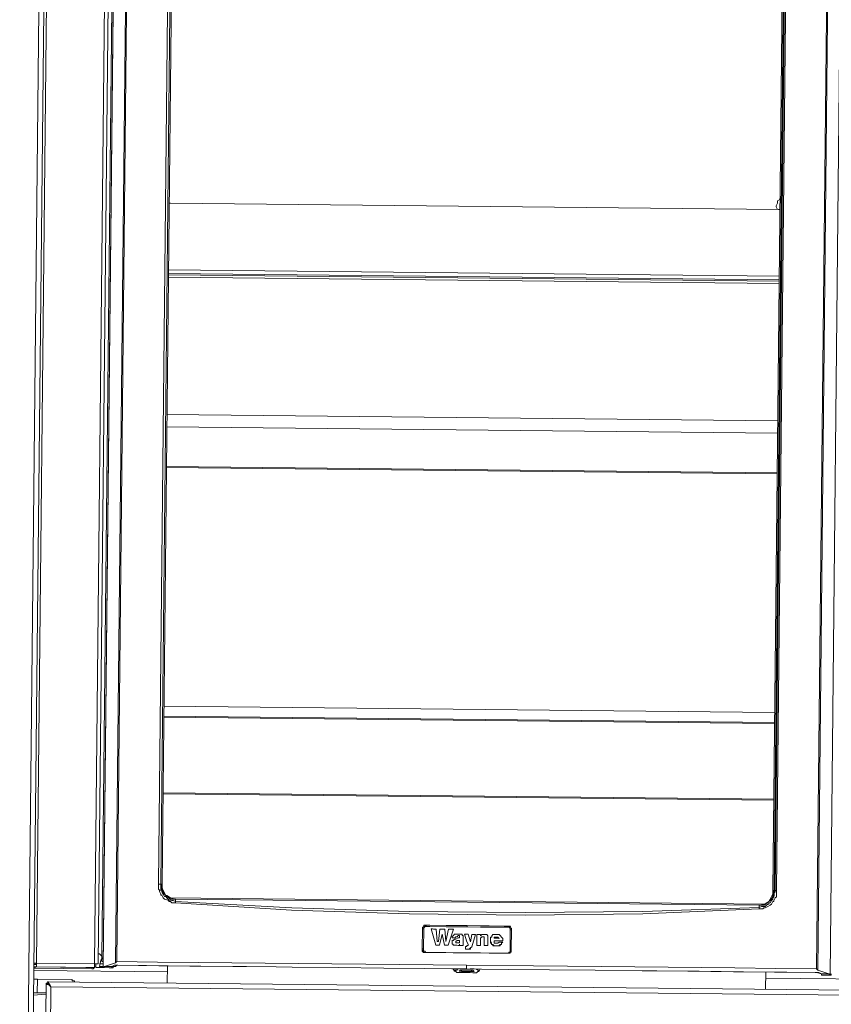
# Model space of a CAD drawing. Header units: metres. Extents: x 779 to 7046, y -512 to 9570.
# Tile 152 of 256: x 2478.348 to 2478.905, y -217.785 to -217.11. Entities that reach past the tile are written whole.
import ezdxf

# ---------------------------------------------------------------- set-up
doc = ezdxf.new("R2010")
doc.units = ezdxf.units.M
doc.linetypes.add('CIĄGłA', pattern=[0])
doc.layers.add('PDF _Geometria', color=7, linetype='Continuous')

# ---------------------------------------------------------------- blocks, each defined once
blk = doc.blocks.new('DYSTRYBUTOR WAYNE HELIX 4 PRODUKTY')
at = {"layer": 'PDF _Geometria', "lineweight": 9}
for points in [[(294.832, 180.006), (294.832, 180.26), (294.747, 180.26), (294.747, 180.006), (294.747, 44.064), (293.899, 43.979), (293.899, 180.006), (294.747, 180.006), (294.832, 180.006), (294.917, 180.006), (297.207, 180.006), (297.207, 44.064), (294.917, 44.064), (294.917, 180.006)], [(298.394, 43.979), (297.8, 43.979), (297.715, 43.979), (297.631, 44.064), (297.546, 44.064), (297.546, 180.006), (297.546, 180.091)], [(302.38, 50.848), (302.295, 50.763), (302.295, 120.812), (303.143, 120.897), (303.143, 51.103)], [(302.295, 120.812), (302.295, 50.763), (302.719, 50.763), (302.888, 50.763)], [(327.227, 50.933), (327.227, 51.187), (322.648, 51.187), (317.984, 51.187), (313.404, 51.187), (308.825, 51.187), (306.026, 51.187), (303.228, 51.187), (303.228, 120.897)], [(306.026, 120.897), (306.026, 56.53), (306.111, 56.53), (306.196, 56.53), (306.196, 56.445), (306.281, 56.106), (306.45, 55.852), (306.535, 55.767), (306.874, 55.513), (307.129, 55.513), (307.213, 55.513), (307.129, 55.513), (306.874, 55.597), (306.62, 55.767), (306.535, 55.767), (306.45, 55.852), (306.281, 56.106), (306.281, 56.276), (306.196, 56.53), (306.281, 56.53)], [(306.196, 56.53), (306.196, 120.812), (306.281, 120.643), (306.281, 120.473), (306.281, 120.303), (306.281, 120.134)], [(327.227, 51.187), (331.807, 51.187), (336.471, 51.187), (341.051, 51.187), (345.63, 51.187), (348.429, 51.187), (351.227, 51.187), (351.227, 120.897)], [(348.429, 120.897), (348.429, 56.53), (348.344, 56.53), (348.259, 56.53), (348.174, 56.276), (348.174, 56.106), (348.005, 55.852), (347.92, 55.767), (347.581, 55.513), (347.326, 55.513), (347.241, 55.513), (347.326, 55.513), (347.581, 55.597), (347.92, 55.767), (348.005, 55.852), (348.174, 56.106), (348.259, 56.445), (348.259, 56.53), (348.174, 56.53), (348.174, 56.276), (348.089, 56.106), (348.005, 55.937), (347.92, 55.767), (347.75, 55.682), (347.665, 55.597), (306.789, 55.597), (306.705, 55.682), (306.535, 55.767), (306.45, 55.937), (306.365, 56.106), (306.281, 56.276), (306.281, 56.53), (306.281, 120.134)], [(348.344, 56.53), (348.344, 120.812), (348.259, 120.812), (348.259, 56.53), (348.259, 120.812), (348.174, 120.643), (348.174, 120.473), (348.174, 120.303), (348.174, 120.134), (348.174, 56.53)], [(352.16, 120.812), (352.16, 50.763), (352.16, 120.812), (351.312, 120.897), (351.312, 51.103)], [(301.956, 119.201), (301.956, 119.286), (301.871, 119.371), (301.786, 119.371), (301.701, 119.371), (297.715, 119.371), (297.631, 119.371), (297.546, 119.286), (297.546, 119.201), (297.631, 119.201), (297.715, 119.201), (297.715, 51.018), (297.631, 51.018)], [(297.715, 119.201), (301.701, 119.201), (301.701, 51.018), (301.786, 51.018), (301.871, 51.018), (301.956, 51.018), (301.871, 51.018), (301.786, 51.018), (301.701, 51.018), (297.715, 51.018), (297.631, 51.018), (297.546, 51.018), (297.631, 51.018), (297.631, 50.933), (297.546, 50.933), (297.715, 50.933)], [(301.701, 119.201), (301.786, 119.201), (301.871, 119.201), (301.956, 119.201), (301.956, 51.018)], [(302.125, 51.272), (302.04, 50.848), (302.125, 50.848), (302.21, 50.848), (302.295, 50.848), (302.295, 118.947)], [(302.21, 51.442), (302.295, 51.442), (302.21, 51.442), (302.21, 118.862), (302.295, 118.862)], [(302.21, 105.802), (302.21, 105.802)], [(302.21, 105.123), (302.21, 105.463), (302.21, 105.802)], [(302.21, 105.463), (302.21, 105.463)], [(302.21, 105.123), (302.21, 105.123)], [(348.005, 103.258), (347.92, 103.427), (347.92, 103.512), (348.005, 103.682), (348.005, 103.851), (348.174, 103.936), (348.174, 104.021)], [(347.92, 103.427), (347.92, 103.427)], [(348.174, 103.258), (348.089, 103.258), (306.365, 103.258), (306.281, 103.258)], [(306.281, 98.678), (348.174, 98.678)], [(306.281, 98.424), (348.174, 98.424)], [(348.174, 98.339), (306.281, 98.339)], [(348.174, 98.169), (306.281, 98.169)], [(306.281, 88.756), (348.174, 88.756)], [(306.281, 87.908), (348.174, 87.908)], [(306.281, 85.194), (348.174, 85.194)], [(348.174, 85.109), (306.281, 85.109)], [(348.174, 68.064), (306.281, 68.064)], [(348.174, 67.979), (306.281, 67.979)], [(348.174, 62.806), (306.281, 62.806)], [(348.174, 62.721), (306.281, 62.721)], [(306.026, 56.53), (306.026, 56.445), (306.026, 56.276), (306.026, 56.191), (306.111, 56.106), (306.111, 56.021), (306.196, 55.852), (306.196, 55.767), (306.281, 55.767), (306.365, 55.597), (306.45, 55.513), (306.705, 55.428), (306.789, 55.343), (306.874, 55.343), (306.959, 55.258), (307.129, 55.258), (307.213, 55.258)], [(307.213, 55.343), (307.044, 55.428), (306.959, 55.428), (306.874, 55.428), (306.789, 55.428), (306.705, 55.513), (306.62, 55.597), (306.535, 55.682), (306.45, 55.682), (306.365, 55.852), (306.281, 55.937), (306.281, 56.021), (306.196, 56.106), (306.196, 56.191), (306.196, 56.276), (306.196, 56.361), (306.196, 56.445), (306.196, 56.53)], [(306.196, 56.53), (306.196, 56.53)], [(306.196, 56.53), (306.196, 56.53)], [(306.196, 56.53), (306.196, 56.53)], [(306.196, 56.53), (306.196, 56.53)], [(306.196, 56.53), (306.196, 56.53)], [(306.196, 56.53), (306.196, 56.53)], [(348.429, 56.53), (348.429, 56.445), (348.429, 56.276), (348.429, 56.191), (348.429, 56.106), (348.344, 56.021), (348.259, 55.852), (348.259, 55.767), (348.174, 55.767), (348.089, 55.597), (348.005, 55.513), (347.835, 55.428), (347.665, 55.343), (347.581, 55.343), (347.496, 55.258), (347.411, 55.258), (347.241, 55.258)], [(347.241, 55.343), (347.411, 55.428), (347.496, 55.428), (347.581, 55.428), (347.665, 55.428), (347.75, 55.513), (347.835, 55.597), (347.92, 55.597), (347.92, 55.682), (348.005, 55.682), (348.089, 55.852), (348.174, 55.937), (348.174, 56.021), (348.259, 56.106), (348.259, 56.191), (348.259, 56.276), (348.259, 56.361), (348.344, 56.445), (348.344, 56.53)], [(348.259, 56.53), (348.259, 56.53)], [(348.259, 56.53), (348.259, 56.53)], [(348.259, 56.53), (348.259, 56.53)], [(348.259, 56.53), (348.259, 56.53)], [(348.344, 56.53), (348.344, 56.53)], [(306.535, 55.767), (306.535, 55.767)], [(306.535, 55.767), (306.535, 55.767)], [(306.535, 55.767), (306.535, 55.767)], [(306.535, 55.767), (306.535, 55.767)], [(347.241, 55.343), (347.241, 55.513), (307.213, 55.513), (307.213, 55.343)], [(307.213, 55.513), (307.213, 55.513)], [(307.213, 55.513), (307.213, 55.513)], [(307.213, 55.513), (307.213, 55.513)], [(307.213, 55.513), (307.213, 55.513)], [(307.213, 55.513), (347.241, 55.513)], [(347.241, 55.513), (347.241, 55.513)], [(347.241, 55.513), (347.241, 55.513)], [(347.241, 55.513), (347.241, 55.513)], [(347.241, 55.513), (347.241, 55.513)], [(347.92, 55.767), (347.92, 55.767)], [(347.92, 55.767), (347.92, 55.767)], [(347.92, 55.767), (347.92, 55.767)], [(347.92, 55.767), (347.92, 55.767)], [(307.213, 55.343), (307.213, 55.343)], [(347.241, 55.343), (347.241, 55.343)], [(324.174, 53.647), (324.174, 53.732), (324.259, 53.816), (324.344, 53.816), (324.344, 53.901), (324.429, 53.901), (324.429, 53.816), (324.344, 53.816), (324.259, 53.816), (324.259, 53.732), (324.259, 53.647)], [(324.174, 53.647), (324.174, 53.647)], [(324.174, 52.29), (324.174, 53.647), (324.259, 53.647), (324.259, 52.29)], [(324.259, 53.647), (324.259, 53.647)], [(324.429, 53.901), (324.429, 53.901)], [(330.026, 53.901), (329.772, 53.901), (328.754, 53.901), (328.16, 53.901), (327.227, 53.901), (326.295, 53.901), (325.786, 53.901), (324.683, 53.901), (324.429, 53.901)], [(327.227, 53.901), (327.227, 53.816), (326.295, 53.816), (325.786, 53.816), (324.683, 53.816), (324.429, 53.816)], [(324.429, 53.816), (324.429, 53.816)], [(325.107, 53.647), (325.022, 53.647), (324.938, 53.647), (324.853, 53.647), (324.768, 53.647)], [(324.768, 53.647), (324.768, 53.647)], [(325.192, 52.799), (325.107, 53.647)], [(325.362, 53.647), (325.277, 52.799)], [(325.701, 53.647), (325.616, 53.647), (325.531, 53.647), (325.447, 53.647), (325.362, 53.647)], [(325.955, 52.544), (325.871, 52.544), (325.786, 52.544), (325.701, 52.544), (325.786, 52.544), (325.871, 52.544), (325.955, 52.544), (326.295, 53.647), (325.955, 52.544)], [(325.955, 53.647), (325.786, 52.799), (325.701, 53.647)], [(326.295, 53.647), (326.21, 53.647), (326.125, 53.647), (326.04, 53.647), (325.955, 53.647)], [(326.295, 53.647), (326.295, 53.647)], [(327.227, 53.901), (327.227, 53.901)], [(327.227, 53.816), (328.16, 53.816), (328.754, 53.816), (329.772, 53.816), (330.026, 53.816)], [(327.227, 53.816), (327.227, 53.816)], [(330.026, 53.901), (330.026, 53.901)], [(330.026, 53.816), (330.026, 53.816)], [(330.196, 53.647), (330.28, 53.647)], [(330.28, 53.647), (330.28, 53.647)], [(330.28, 53.647), (330.28, 53.647)], [(325.277, 52.799), (325.192, 52.799)], [(325.531, 53.308), (325.531, 53.308)], [(325.531, 53.308), (325.531, 53.308)], [(325.531, 53.308), (325.531, 53.308)], [(325.531, 53.308), (325.531, 53.308)], [(325.786, 52.799), (325.786, 52.799)], [(326.973, 53.053), (326.973, 53.138), (326.973, 53.223), (326.888, 53.223), (326.888, 53.308), (326.719, 53.308), (326.634, 53.308), (326.464, 53.308), (326.379, 53.308), (326.295, 53.223), (326.21, 53.138), (326.21, 53.053), (326.295, 53.053), (326.379, 53.053), (326.464, 53.053)], [(326.464, 53.053), (326.464, 53.138), (326.549, 53.138), (326.634, 53.223), (326.719, 53.223), (326.719, 53.138), (326.719, 53.053), (326.634, 53.053), (326.464, 52.968), (326.379, 52.968), (326.295, 52.884), (326.21, 52.884), (326.21, 52.799), (326.21, 52.714), (326.21, 52.629), (326.295, 52.629), (326.295, 52.544), (326.379, 52.544), (326.464, 52.544), (326.549, 52.544), (326.634, 52.544), (326.719, 52.544), (326.719, 52.629), (326.719, 52.544), (326.803, 52.544), (326.888, 52.544), (326.973, 52.544), (326.888, 52.544), (326.803, 52.544), (326.719, 52.544), (326.719, 52.629), (326.719, 52.544), (326.634, 52.544), (326.549, 52.544), (326.464, 52.544), (326.379, 52.544), (326.295, 52.544), (326.295, 52.629), (326.21, 52.629), (326.21, 52.714)], [(326.21, 53.053), (326.21, 53.053)], [(326.21, 52.714), (326.21, 52.714)], [(326.549, 52.714), (326.464, 52.714), (326.464, 52.799), (326.549, 52.884)], [(326.549, 52.884), (326.634, 52.884), (326.719, 52.884), (326.719, 52.799), (326.719, 52.714), (326.634, 52.714), (326.549, 52.714)], [(326.973, 53.053), (326.973, 52.714), (326.973, 52.629), (326.973, 52.544)], [(327.312, 53.308), (327.227, 53.308), (327.143, 53.308), (327.058, 53.308)], [(327.058, 53.308), (327.058, 53.308)], [(327.227, 52.799), (327.312, 52.629), (327.312, 52.544), (327.227, 52.544), (327.227, 52.46), (327.143, 52.46)], [(327.312, 52.544), (327.312, 52.629), (327.227, 52.799)], [(327.227, 52.799), (327.227, 52.799)], [(327.567, 53.308), (327.482, 52.799), (327.312, 53.308)], [(327.482, 52.799), (327.482, 52.799)], [(327.821, 53.308), (327.736, 53.308), (327.651, 53.308), (327.567, 53.308)], [(327.821, 53.308), (327.821, 53.308)], [(327.906, 53.308), (327.906, 52.544)], [(328.16, 53.308), (328.075, 53.308), (327.991, 53.308), (327.906, 53.308)], [(328.16, 53.308), (328.16, 53.223)], [(328.16, 53.223), (328.245, 53.308), (328.33, 53.308), (328.415, 53.308), (328.499, 53.308), (328.584, 53.308), (328.669, 53.223), (328.669, 53.138), (328.669, 53.053)], [(328.16, 53.223), (328.16, 53.223)], [(328.415, 52.968), (328.415, 53.053), (328.415, 53.138), (328.33, 53.138), (328.245, 53.138), (328.16, 53.053), (328.16, 52.968)], [(328.16, 52.968), (328.16, 52.544)], [(328.415, 52.968), (328.415, 52.544)], [(328.669, 53.053), (328.669, 52.544)], [(329.687, 52.884), (329.687, 53.053), (329.602, 53.138), (329.517, 53.223), (329.432, 53.308), (329.348, 53.308), (329.178, 53.308), (329.008, 53.308), (328.924, 53.223), (328.924, 53.138), (328.839, 53.138), (328.839, 53.053), (328.839, 52.884), (328.924, 52.714), (328.924, 52.629), (329.008, 52.629), (329.093, 52.544), (329.263, 52.544), (329.432, 52.544), (329.517, 52.629), (329.602, 52.629), (329.602, 52.714), (329.687, 52.799), (329.602, 52.714), (329.602, 52.629), (329.517, 52.629), (329.517, 52.544), (329.432, 52.544), (329.348, 52.544), (329.263, 52.544), (329.178, 52.544), (329.093, 52.544), (329.008, 52.544), (329.008, 52.629), (328.924, 52.629), (328.924, 52.714), (328.839, 52.714), (328.839, 52.799), (328.839, 52.884), (328.839, 52.968)], [(328.839, 52.968), (328.839, 52.968)], [(329.687, 52.884), (329.602, 52.884), (329.517, 52.884), (329.432, 52.884), (329.348, 52.884), (329.263, 52.884), (329.178, 52.884), (329.093, 52.884), (329.178, 52.884), (329.263, 52.884), (329.348, 52.884), (329.432, 52.884), (329.517, 52.884), (329.602, 52.884)], [(329.093, 52.884), (329.093, 52.799), (329.093, 52.714), (329.178, 52.714), (329.263, 52.714), (329.348, 52.714), (329.432, 52.799)], [(329.687, 52.799), (329.602, 52.799), (329.517, 52.799), (329.432, 52.799)], [(329.687, 52.884), (329.687, 52.884)], [(329.687, 52.799), (329.687, 52.799)], [(324.174, 52.29), (324.174, 52.29)], [(324.259, 52.29), (324.259, 52.29)], [(324.429, 52.036), (324.429, 52.036)], [(324.429, 52.036), (324.429, 52.036)], [(324.429, 52.036), (324.429, 52.036)], [(325.107, 52.544), (325.107, 52.544)], [(325.362, 52.544), (325.362, 52.544)], [(325.701, 52.544), (325.701, 52.544)], [(325.955, 52.544), (325.955, 52.544)], [(326.719, 52.544), (326.719, 52.544)], [(326.973, 52.544), (326.973, 52.544)], [(327.143, 52.46), (327.143, 52.29)], [(327.143, 52.29), (327.143, 52.29)], [(327.227, 52.29), (327.227, 52.29)], [(327.227, 52.036), (327.227, 52.036)], [(327.227, 52.036), (327.227, 52.036)], [(327.227, 52.036), (327.227, 52.036)], [(327.567, 52.46), (327.567, 52.46)], [(327.906, 52.544), (327.906, 52.544)], [(328.16, 52.544), (328.16, 52.544)], [(328.415, 52.544), (328.415, 52.544)], [(328.669, 52.544), (328.669, 52.544)], [(330.28, 52.29), (330.28, 52.205), (330.28, 52.12), (330.196, 52.12), (330.196, 52.036), (330.111, 52.036), (330.026, 52.036)], [(330.026, 52.036), (330.111, 52.036), (330.196, 52.036), (330.196, 52.12), (330.28, 52.205), (330.28, 52.29)], [(330.026, 52.036), (330.026, 52.036)], [(330.026, 52.036), (330.026, 52.036)], [(330.026, 52.036), (330.026, 52.036)], [(330.196, 52.29), (330.28, 52.29)], [(330.28, 52.29), (330.28, 52.29)], [(330.28, 52.29), (330.28, 52.29)], [(301.956, 51.696), (301.956, 51.696)], [(302.21, 51.527), (302.125, 51.611), (302.04, 51.696), (301.956, 51.696)], [(302.21, 51.442), (302.21, 51.357), (302.125, 51.272)], [(302.21, 51.442), (302.21, 51.442)], [(302.295, 51.187), (302.21, 51.187), (302.21, 51.272), (302.21, 51.357), (302.21, 51.442)], [(302.21, 51.442), (302.21, 51.442)], [(302.295, 51.357), (302.21, 51.357)], [(297.546, 50.763), (297.715, 50.763), (301.701, 50.763), (301.108, 50.763), (297.631, 50.763), (297.631, 50.679), (301.532, 50.679), (301.532, 50.763), (297.631, 50.763)], [(297.546, 50.679), (297.631, 50.679)], [(297.631, 50.763), (297.631, 50.763)], [(297.715, 50.763), (297.715, 50.848), (297.715, 50.933), (297.715, 51.018)], [(301.532, 50.679), (301.616, 50.679), (301.701, 50.763), (301.701, 50.848), (301.786, 50.848)], [(301.532, 50.763), (301.616, 50.763)], [(301.701, 51.018), (301.701, 50.933), (301.701, 50.848), (301.701, 50.763)], [(301.786, 50.933), (301.786, 51.018), (301.786, 50.848), (301.701, 50.848)], [(301.701, 50.763), (301.701, 50.763)], [(301.786, 51.018), (301.786, 51.018)], [(301.786, 50.848), (301.786, 50.763), (301.871, 50.763), (301.956, 50.763), (302.125, 50.763), (302.21, 50.763), (302.295, 50.763)], [(301.786, 50.763), (301.786, 50.763)], [(302.295, 51.018), (302.04, 51.018)], [(302.295, 50.763), (302.295, 50.848)], [(302.295, 50.763), (302.295, 50.763)], [(302.295, 50.763), (302.295, 50.763)], [(302.295, 50.763), (302.295, 50.763)], [(303.228, 50.933), (303.143, 50.933), (303.058, 50.933), (302.888, 50.848), (302.719, 50.848), (302.38, 50.848), (303.143, 51.103), (303.228, 51.187)], [(302.888, 50.848), (302.973, 50.848), (303.143, 50.848), (303.228, 50.933), (303.312, 50.933), (305.263, 50.933), (308.231, 50.933), (311.199, 50.933), (314.167, 50.933)], [(302.888, 50.763), (302.973, 50.763), (302.973, 50.848)], [(302.888, 50.848), (302.888, 50.763)], [(303.312, 50.933), (303.228, 50.933), (303.143, 50.933)], [(303.228, 50.933), (303.228, 50.933)], [(303.312, 50.933), (306.111, 50.933), (308.994, 50.933), (312.132, 50.933), (314.167, 50.933), (315.27, 50.933), (318.408, 50.933), (321.545, 50.933), (324.344, 50.933), (326.21, 50.933), (327.227, 50.933), (328.245, 50.933)], [(303.312, 50.933), (303.312, 50.933)], [(303.312, 50.933), (303.312, 50.933)], [(306.705, 50.933), (306.705, 49.746)], [(326.21, 50.933), (327.227, 50.933), (328.245, 50.933), (330.111, 50.933), (332.909, 50.933), (336.047, 50.933), (339.27, 50.933), (340.287, 50.933), (343.171, 50.933), (346.224, 50.933), (349.192, 50.933), (351.142, 50.933), (351.227, 50.933), (351.566, 50.848), (351.736, 50.848), (352.075, 50.848), (352.16, 50.763), (351.736, 50.763), (351.566, 50.763)], [(326.295, 50.933), (326.379, 50.763)], [(326.379, 50.763), (326.464, 50.763), (326.549, 50.679), (326.634, 50.679), (326.803, 50.679), (326.888, 50.679), (327.058, 50.679), (327.312, 50.679), (327.482, 50.679), (327.651, 50.679), (327.736, 50.679), (327.906, 50.679), (327.991, 50.763), (328.075, 50.763), (328.075, 50.848), (327.991, 50.848), (327.906, 50.933), (327.736, 50.933), (327.651, 50.933), (327.482, 50.933)], [(326.973, 50.933), (326.888, 50.933), (326.803, 50.933), (326.634, 50.933), (326.549, 50.848), (326.464, 50.848), (326.379, 50.848), (326.379, 50.763)], [(326.888, 50.848), (326.888, 50.763)], [(327.143, 50.763), (327.143, 50.763)], [(327.143, 50.763), (327.143, 50.763)], [(327.227, 50.933), (327.227, 50.933)], [(327.312, 50.763), (327.312, 50.763)], [(327.312, 50.763), (327.312, 50.763)], [(327.567, 50.763), (327.567, 50.848)], [(328.075, 50.763), (328.16, 50.933)], [(340.287, 50.933), (342.407, 50.933), (345.545, 50.933), (348.344, 50.933), (351.142, 50.933)], [(347.75, 49.746), (347.75, 50.933)], [(351.142, 50.933), (351.227, 50.933), (351.312, 50.933)], [(351.142, 50.933), (351.142, 50.933)], [(351.142, 50.933), (351.142, 50.933)], [(352.075, 50.848), (351.312, 51.103), (351.227, 51.187)], [(351.227, 50.933), (351.312, 50.933), (351.397, 50.933), (351.566, 50.848)], [(351.227, 50.933), (351.227, 50.933)], [(351.566, 50.848), (351.566, 50.848)], [(352.16, 50.763), (352.16, 50.763)], [(352.16, 50.763), (352.16, 50.763)], [(352.16, 50.763), (352.245, 50.763)], [(352.245, 50.763), (352.245, 50.848)], [(306.705, 50.509), (297.546, 50.509)], [(353.093, 50.509), (357.333, 50.509), (347.75, 50.509)], [(297.546, 49.915), (297.631, 49.915), (297.715, 49.915), (297.8, 49.915)], [(408.386, 43.301), (408.386, 49.407), (408.47, 49.576), (408.555, 49.661), (408.64, 49.746), (408.725, 49.746), (298.479, 49.746), (298.479, 49.661), (298.394, 49.661), (298.394, 43.301)], [(298.733, 43.301), (298.733, 49.407), (298.563, 49.576), (298.479, 49.576), (298.394, 49.661), (298.479, 49.661), (298.479, 49.746), (298.563, 49.746), (298.563, 49.661), (298.648, 49.576), (298.733, 49.407), (408.386, 49.407)], [(300.175, 49.915), (297.8, 49.915), (297.8, 48.983)], [(298.394, 49.661), (298.394, 49.661)], [(298.479, 49.746), (298.479, 49.746)], [(298.479, 49.661), (298.479, 49.661)], [(298.479, 49.661), (298.479, 49.661)], [(298.479, 49.661), (298.479, 49.661)], [(300.175, 49.915), (300.175, 49.831), (300.259, 49.831), (300.344, 49.831), (300.344, 49.746)], [(297.546, 48.983), (298.394, 48.983)], [(297.546, 48.813), (298.394, 48.898)]]:
    blk.add_lwpolyline(points, dxfattribs=at)
for points in [[(306.196, 56.53), (306.196, 120.812)], [(306.281, 68.742), (348.174, 68.742)], [(347.241, 55.343), (347.241, 55.258), (339.27, 54.834), (331.213, 54.664), (323.242, 54.664), (315.185, 54.834), (307.213, 55.258), (307.213, 55.343), (315.185, 55.004), (323.242, 54.834), (331.213, 54.834), (339.27, 55.004)], [(330.026, 52.036), (329.772, 52.036), (328.754, 52.036), (328.16, 52.036), (327.227, 52.036), (326.295, 52.036), (325.786, 52.036), (324.683, 52.036), (324.429, 52.036), (324.344, 52.036), (324.259, 52.036), (324.174, 52.12), (324.174, 52.205), (324.174, 52.29), (324.174, 53.647), (324.174, 53.732), (324.259, 53.816), (324.259, 53.901), (324.344, 53.901), (324.429, 53.901), (324.683, 53.901), (325.786, 53.901), (326.295, 53.901), (327.227, 53.901), (328.16, 53.901), (328.754, 53.901), (329.772, 53.901), (330.026, 53.901), (330.111, 53.901), (330.196, 53.901), (330.196, 53.816), (330.28, 53.732), (330.28, 53.647), (330.28, 52.29), (330.196, 52.205), (330.196, 52.12), (330.111, 52.12), (330.111, 52.036)], [(330.026, 53.816), (329.772, 53.816), (328.754, 53.816), (328.16, 53.816), (327.227, 53.816), (326.295, 53.816), (325.786, 53.816), (324.683, 53.816), (324.429, 53.816), (324.344, 53.816), (324.259, 53.732), (324.259, 53.647), (324.259, 52.29), (324.259, 52.205), (324.259, 52.12), (324.344, 52.12), (324.429, 52.036), (324.683, 52.036), (325.786, 52.036), (326.295, 52.036), (327.227, 52.036), (328.16, 52.036), (328.754, 52.036), (329.772, 52.036), (330.026, 52.036), (330.111, 52.036), (330.111, 52.12), (330.196, 52.12), (330.196, 52.205), (330.196, 52.29), (330.196, 53.647), (330.196, 53.732), (330.111, 53.816)], [(325.107, 52.544), (324.768, 53.647)], [(330.026, 53.816), (330.111, 53.816), (330.196, 53.816), (330.196, 53.732), (330.196, 53.647), (330.28, 53.647), (330.28, 53.732), (330.196, 53.816), (330.111, 53.901), (330.026, 53.901)], [(330.28, 52.29), (330.28, 53.647)], [(325.701, 52.544), (325.531, 53.308), (325.362, 52.544), (325.531, 53.308)], [(327.227, 52.799), (327.058, 53.308)], [(327.821, 53.308), (327.567, 52.46), (327.482, 52.375), (327.482, 52.29), (327.397, 52.29), (327.227, 52.29), (327.312, 52.29), (327.397, 52.29), (327.482, 52.375), (327.567, 52.46)], [(329.432, 53.053), (329.348, 53.053), (329.263, 53.053), (329.178, 53.053), (329.093, 53.053), (329.093, 53.138), (329.178, 53.138), (329.263, 53.138), (329.348, 53.138)], [(324.429, 52.036), (324.683, 52.036), (325.786, 52.036), (326.295, 52.036), (327.227, 52.036), (328.16, 52.036), (328.754, 52.036), (329.772, 52.036), (330.026, 52.036), (329.772, 52.036), (328.754, 52.036), (328.16, 52.036), (327.227, 52.036), (326.295, 52.036), (325.786, 52.036), (324.683, 52.036), (324.429, 52.036), (324.344, 52.036), (324.259, 52.036), (324.259, 52.12), (324.174, 52.205), (324.174, 52.29), (324.259, 52.29), (324.259, 52.205), (324.259, 52.12), (324.344, 52.12)], [(325.362, 52.544), (325.277, 52.544), (325.192, 52.544), (325.107, 52.544), (325.192, 52.544), (325.277, 52.544)], [(327.227, 52.29), (327.143, 52.29)], [(328.16, 52.544), (328.075, 52.544), (327.991, 52.544), (327.906, 52.544), (327.991, 52.544), (328.075, 52.544)], [(328.669, 52.544), (328.584, 52.544), (328.5, 52.544), (328.415, 52.544), (328.5, 52.544), (328.584, 52.544)], [(327.143, 50.763), (327.058, 50.763), (326.973, 50.763), (326.888, 50.763), (326.888, 50.848), (326.973, 50.848), (327.058, 50.848), (327.143, 50.848), (327.227, 50.848), (327.312, 50.848), (327.482, 50.848), (327.567, 50.848), (327.567, 50.763), (327.482, 50.763), (327.397, 50.763), (327.312, 50.763), (327.397, 50.763), (327.567, 50.763), (327.651, 50.763), (327.736, 50.763), (327.651, 50.848), (327.567, 50.848), (327.397, 50.848), (327.312, 50.848), (327.143, 50.848), (327.058, 50.848), (326.888, 50.848), (326.803, 50.848), (326.719, 50.763), (326.803, 50.763), (326.888, 50.763), (327.058, 50.763)], [(327.312, 50.763), (327.143, 50.763), (327.143, 50.679), (327.312, 50.679)], [(351.566, 50.763), (351.566, 50.848)], [(298.648, 49.491), (298.648, 49.576), (298.563, 49.576), (298.479, 49.661), (298.563, 49.661), (298.563, 49.576)]]:
    blk.add_lwpolyline(points, close=True, dxfattribs=at)
blk = doc.blocks.new('B-B')
at = {"xscale": 0.01000000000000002, "yscale": 0.01000000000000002, "zscale": 0.01000000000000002, "rotation": 279.9583443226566}
blk.add_blockref('DYSTRYBUTOR WAYNE HELIX 4 PRODUKTY', (19.55454, -73.32212, -10.04), dxfattribs=at)

msp = doc.modelspace()

# ---------------------------------------------------------------- block references
at = {"layer": 'PDF _Geometria', "linetype": 'CIĄGłA', "rotation": 79.44877770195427}
msp.add_blockref('B-B', (2399.71412, -224.03405, 10.04), dxfattribs=at)

doc.saveas('drawing.dxf')
